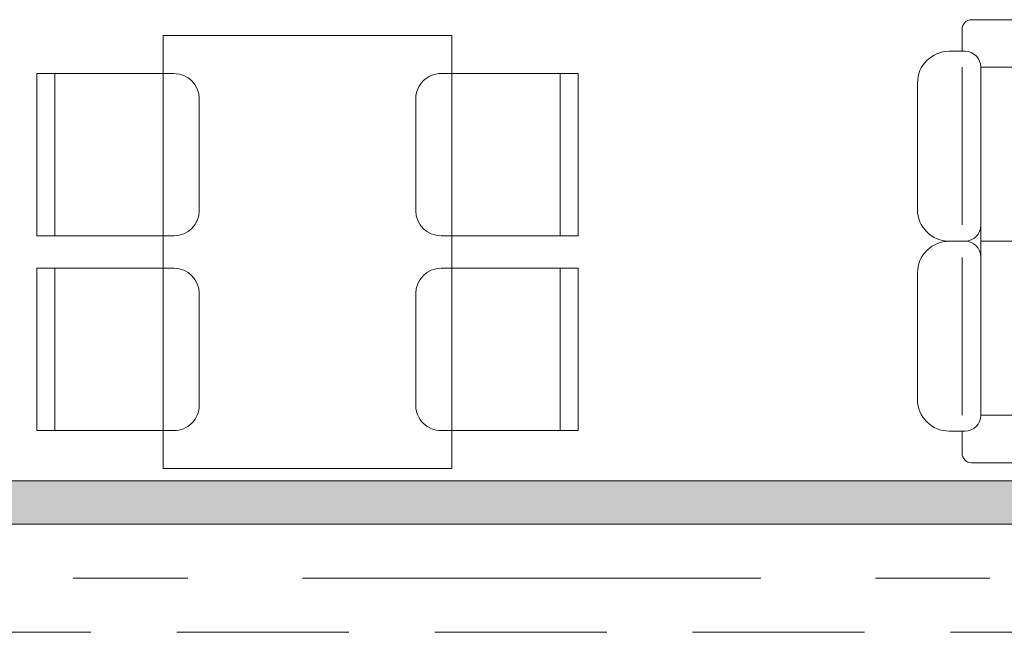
# Model space of a CAD drawing. Header units: centimetres. Extents: x -1737 to 22393, y -8842 to 3838.
# Tile 121 of 167: x 693 to 965, y 873 to 1043. Entities that reach past the tile are written whole.
import ezdxf

# ---------------------------------------------------------------- set-up
doc = ezdxf.new("R2010")
doc.units = ezdxf.units.CM
doc.linetypes.add('Oś', pattern=[222.25, 127, -31.75, 31.75, -31.75])
doc.linetypes.add('Ukryte', pattern=[71.438, 47.625, -23.813])
for name, color, linetype, lineweight in [('A-DETL-HDLN', 90, 'Ukryte', 9), ('A-WALL', 113, 'Continuous', 13), ('A-WALL-PATT', 111, 'Continuous', 13), ('I-FURN', 30, 'Continuous', 9), ('S-GRID', 1, 'Continuous', 13)]:
    doc.layers.add(name, color=color, linetype=linetype, lineweight=lineweight)

# ---------------------------------------------------------------- blocks, each defined once
blk = doc.blocks.new('Blat - Blat-2179329-3_piętro I __3_90 m_ - stan projektowany')
at = {"layer": 'I-FURN'}
for p, q in [((0, 0), (120, 0)), ((0, -80), (0, 0)), ((120, 0), (120, -80)), ((120, -80), (0, -80))]:
    blk.add_line(p, q, dxfattribs=at)
blk = doc.blocks.new('krzesło - krzesło-1270919-3_piętro I __3_90 m_ - stan projektowany')
at = {"layer": 'I-FURN'}
for p, q in [((-15.5, 22.5), (15.5, 22.5)), ((-22.5, -22.5), (-22.5, 15.5)), ((22.5, 15.5), (22.5, -22.5)), ((22.5, -17.5), (-22.5, -17.5)), ((22.5, -22.5), (-22.5, -22.5))]:
    blk.add_line(p, q, dxfattribs=at)
for centre, start, end in [((-15.5, 15.5), 90, 180), ((15.5, 15.5), 360, 90)]:
    blk.add_arc(centre, 7, start, end, dxfattribs=at)
blk = doc.blocks.new('krzesło - krzesło-823058-3_piętro I __3_90 m_ - stan projektowany')
at = {"layer": 'I-FURN'}
for p, q in [((-22.5, 22.5), (-22.5, -15.5)), ((22.5, 22.5), (-22.5, 22.5)), ((22.5, -15.5), (22.5, 22.5)), ((22.5, 17.5), (-22.5, 17.5)), ((-15.5, -22.5), (15.5, -22.5))]:
    blk.add_line(p, q, dxfattribs=at)
for centre, start, end in [((-15.5, -15.5), 180, 270), ((15.5, -15.5), 270, 0)]:
    blk.add_arc(centre, 7, start, end, dxfattribs=at)
blk = doc.blocks.new('kanapa - kanapa-2220511-3_piętro I __3_90 m_ - stan projektowany')
at = {"layer": 'I-FURN'}
for p, q in [((-2.63, 31.93), (-45.63, 31.93)), ((2.63, 31.93), (45.63, 31.93)), ((-61.42, 29.29), (-61.42, -18.9)), ((-48.26, 29.29), (-61.42, 29.29)), ((-48.26, -16.34), (-48.26, 29.29)), ((0, -16.34), (0, 29.29)), ((61.42, 29.29), (48.26, 29.29)), ((48.26, 29.29), (48.26, -16.34)), ((61.42, -18.9), (61.42, 29.29)), ((0, -16.34), (-48.26, -16.34)), ((48.26, -16.34), (0, -16.34)), ((-52.65, -21.53), (-58.79, -21.53)), ((-52.65, -20.72), (-52.65, -25.11)), ((-48.26, -21.53), (-4.55, -21.53)), ((0, -25.11), (0, -20.72)), ((48.26, -21.53), (4.55, -21.53)), ((52.65, -25.11), (52.65, -20.72)), ((52.65, -21.53), (58.79, -21.53)), ((-43.88, -33.89), (-8.78, -33.89)), ((8.77, -33.89), (43.87, -33.89))]:
    blk.add_line(p, q, dxfattribs=at)
for centre, radius, start, end in [((-45.63, 29.29), 2.63, 90, 180), ((-2.63, 29.29), 2.63, 360, 90), ((2.63, 29.29), 2.63, 90, 180), ((45.63, 29.29), 2.63, 360, 90), ((-48.26, -20.72), 4.39, 90, 180), ((-4.39, -20.72), 4.39, 360, 90), ((4.39, -20.72), 4.39, 90, 180), ((48.26, -20.72), 4.39, 360, 90), ((-58.79, -18.9), 2.63, 180, 270), ((58.79, -18.9), 2.63, 270, 0), ((-43.88, -25.11), 8.77, 180, 270), ((-8.78, -25.11), 8.77, 270, 360), ((8.77, -25.11), 8.77, 180, 270), ((43.87, -25.11), 8.77, 270, 360)]:
    blk.add_arc(centre, radius, start, end, dxfattribs=at)

msp = doc.modelspace()

# ---------------------------------------------------------------- hatches: boundary and pattern name
at = {"layer": 'A-WALL-PATT'}
msp.add_hatch(color=9, dxfattribs=at).paths.add_polyline_path([(1161.38, 903.33), (1167.38, 903.33), (1167.38, 915.33), (614.38, 915.33), (614.38, 903.33), (1036.01, 903.33)], flags=0)

# ---------------------------------------------------------------- linework, layer by layer
at = {"layer": 'A-DETL-HDLN'}
for p, q in [((-1192.62, 903.33), (1167.38, 903.33)), ((-1192.62, 903.33), (1167.38, 903.33)), ((-1192.62, 873.33), (1167.38, 873.33)), ((-1192.62, 873.33), (1167.38, 873.33))]:
    msp.add_line(p, q, dxfattribs=at)
at = {"layer": 'A-WALL', "lineweight": 9}
for p, q in [((1167.38, 915.33), (542.38, 915.33)), ((614.38, 903.33), (1161.38, 903.33))]:
    msp.add_line(p, q, dxfattribs=at)
at = {"layer": 'S-GRID', "linetype": 'Oś'}
msp.add_line((1342.46, 888.33), (-1368.76, 888.33), dxfattribs=at)

# ---------------------------------------------------------------- block references
at = {"layer": 'I-FURN'}
for name, p, rotation in [('kanapa - kanapa-2220511-3_piętro I __3_90 m_ - stan projektowany', (975.26, 981.75), 270), ('Blat - Blat-2179329-3_piętro I __3_90 m_ - stan projektowany', (812.38, 1038.75), 270.0000000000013), ('krzesło - krzesło-823058-3_piętro I __3_90 m_ - stan projektowany', (719.88, 1005.75), 89.99999999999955), ('krzesło - krzesło-1270919-3_piętro I __3_90 m_ - stan projektowany', (824.88, 1005.75), 89.99999999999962), ('krzesło - krzesło-1270919-3_piętro I __3_90 m_ - stan projektowany', (719.88, 951.75), 270.0000000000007), ('krzesło - krzesło-823058-3_piętro I __3_90 m_ - stan projektowany', (824.88, 951.75), 270.0000000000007)]:
    msp.add_blockref(name, p, dxfattribs=dict(at, rotation=rotation))

doc.saveas('drawing.dxf')
